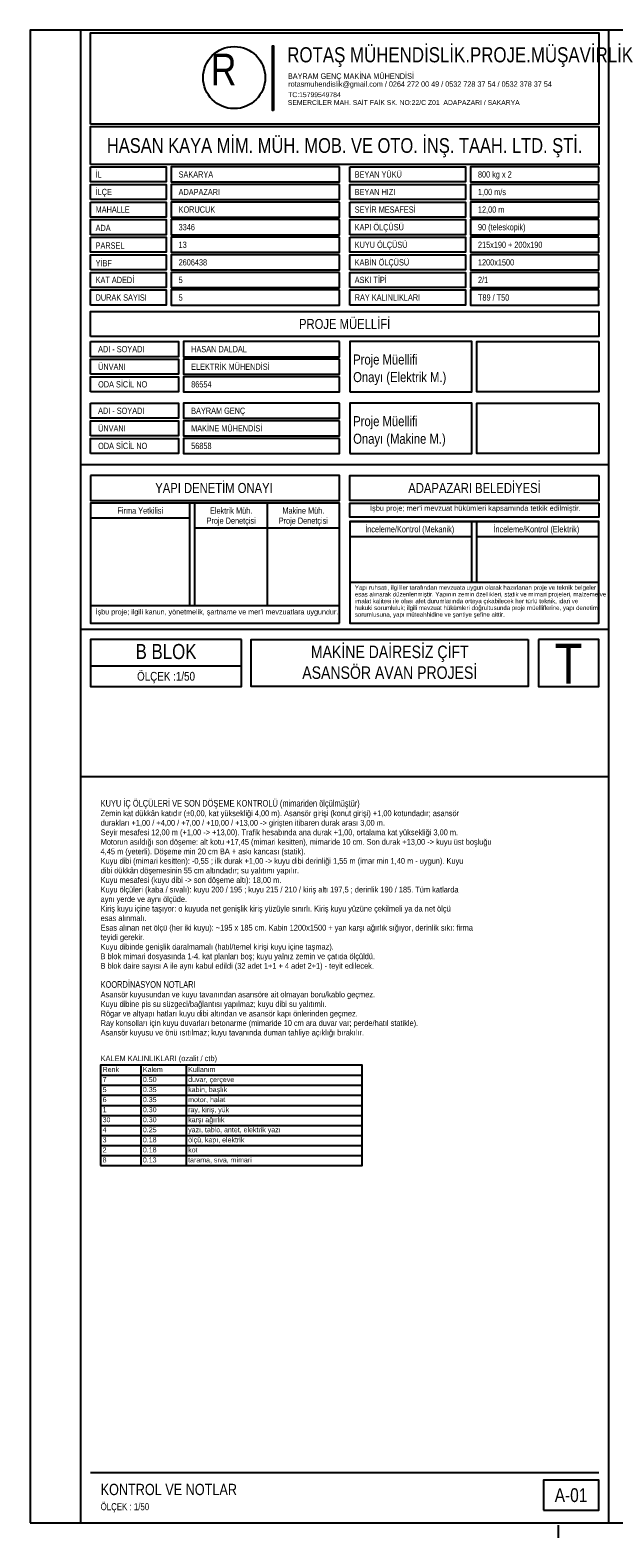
# Model space of a CAD drawing. Header units: centimetres. Extents: x 0 to 15545, y -30 to 2970.
# Tile 1 of 31: x 0 to 1160, y -30 to 2970. Entities that reach past the tile are written whole.
import ezdxf
from ezdxf.enums import TextEntityAlignment as Align

# ---------------------------------------------------------------- set-up
doc = ezdxf.new("R2010")
doc.units = ezdxf.units.CM
doc.linetypes.add('CENTER', pattern=[40, 25, -5, 5, -5])
for name, color, linetype in [('ASN-ANTET', 4, 'CONTINUOUS'), ('ASN-BASLIK', 5, 'CONTINUOUS'), ('ASN-CERCEVE', 7, 'CONTINUOUS'), ('ASN-EKSEN', 8, 'CENTER'), ('ASN-TABLO', 4, 'CONTINUOUS'), ('ASN-YAZI', 4, 'CONTINUOUS')]:
    doc.layers.add(name, color=color, linetype=linetype)
doc.styles.get("Standard").update_dxf_attribs({"font": 'arial.ttf', "width": 0.8})

msp = doc.modelspace()

# ---------------------------------------------------------------- linework, layer by layer
at = {"layer": 'ASN-ANTET'}
for p, q in [((1150, 2105), (100, 2105)), ((615, 2029), (120, 2029)), ((317.5, 1824.3), (317.5, 2029)), ((327.5, 1824.3), (327.5, 2029)), ((471.2, 2029), (471.2, 1824.3)), ((317.5, 1999), (120, 1999)), ((877.5, 1870.7), (877.5, 1992)), ((887.5, 1870.7), (887.5, 1992)), ((615, 1979), (327.5, 1979)), ((877.5, 1962), (635, 1962)), ((1130, 1962), (887.5, 1962)), ((1130, 1870.7), (635, 1870.7)), ((615, 1824.3), (120, 1824.3)), ((1150, 1777.2), (100, 1777.2)), ((420, 1704.3), (120, 1704.3)), ((120, 100), (1130, 100))]:
    msp.add_line(p, q, dxfattribs=at)
for points in [[(100, 1485), (1150, 1485), (1150, 2970), (100, 2970), (100, 1485)], [(120, 2783), (120, 2965), (1130, 2965), (1130, 2783), (120, 2783)], [(483.9, 2810), (481.7, 2810), (481.7, 2938.9), (483.9, 2938.9), (483.9, 2810)], [(120, 2703), (120, 2778), (1130, 2778), (1130, 2703), (120, 2703)], [(120, 2698), (270, 2698), (270, 2668), (120, 2668), (120, 2698)], [(615, 2698), (280, 2698), (280, 2668), (615, 2668), (615, 2698)], [(635, 2698), (865, 2698), (865, 2668), (635, 2668), (635, 2698)], [(1130, 2698), (875, 2698), (875, 2668), (1130, 2668), (1130, 2698)], [(120, 2633), (120, 2663), (270, 2663), (270, 2633), (120, 2633)], [(615, 2663), (280, 2663), (280, 2633), (615, 2633), (615, 2663)], [(635, 2633), (635, 2663), (865, 2663), (865, 2633), (635, 2633)], [(1130, 2663), (875, 2663), (875, 2633), (1130, 2633), (1130, 2663)], [(120, 2628), (270, 2628), (270, 2598), (120, 2598), (120, 2628)], [(615, 2628), (280, 2628), (280, 2598), (615, 2598), (615, 2628)], [(635, 2628), (865, 2628), (865, 2598), (635, 2598), (635, 2628)], [(1130, 2628), (875, 2628), (875, 2598), (1130, 2598), (1130, 2628)], [(120, 2563), (120, 2593), (270, 2593), (270, 2563), (120, 2563)], [(615, 2593), (280, 2593), (280, 2563), (615, 2563), (615, 2593)], [(635, 2563), (635, 2593), (865, 2593), (865, 2563), (635, 2563)], [(1130, 2593), (875, 2593), (875, 2563), (1130, 2563), (1130, 2593)], [(120, 2558), (270, 2558), (270, 2528), (120, 2528), (120, 2558)], [(615, 2558), (280, 2558), (280, 2528), (615, 2528), (615, 2558)], [(635, 2558), (865, 2558), (865, 2528), (635, 2528), (635, 2558)], [(1130, 2558), (875, 2558), (875, 2528), (1130, 2528), (1130, 2558)], [(120, 2493), (120, 2523), (270, 2523), (270, 2493), (120, 2493)], [(615, 2523), (280, 2523), (280, 2493), (615, 2493), (615, 2523)], [(635, 2493), (635, 2523), (865, 2523), (865, 2493), (635, 2493)], [(1130, 2523), (875, 2523), (875, 2493), (1130, 2493), (1130, 2523)], [(120, 2458), (120, 2488), (270, 2488), (270, 2458), (120, 2458)], [(615, 2488), (280, 2488), (280, 2458), (615, 2458), (615, 2488)], [(635, 2458), (635, 2488), (865, 2488), (865, 2458), (635, 2458)], [(1130, 2488), (875, 2488), (875, 2458), (1130, 2458), (1130, 2488)], [(120, 2423), (120, 2453), (270, 2453), (270, 2423), (120, 2423)], [(615, 2453), (280, 2453), (280, 2423), (615, 2423), (615, 2453)], [(635, 2423), (635, 2453), (865, 2453), (865, 2423), (635, 2423)], [(1130, 2453), (875, 2453), (875, 2423), (1130, 2423), (1130, 2453)], [(120, 2360.3), (120, 2410.3), (1130, 2410.3), (1130, 2360.3), (120, 2360.3)], [(120, 2350.3), (295, 2350.3), (295, 2320.3), (120, 2320.3), (120, 2350.3)], [(615, 2350.3), (305, 2350.3), (305, 2320.3), (615, 2320.3), (615, 2350.3)], [(635, 2250.3), (877.5, 2250.3), (877.5, 2350.3), (635, 2350.3), (635, 2250.3)], [(1130, 2350.3), (1130, 2250.3), (887.5, 2250.3), (887.5, 2350.3), (1130, 2350.3)], [(120, 2285.3), (120, 2315.3), (295, 2315.3), (295, 2285.3), (120, 2285.3)], [(615, 2315.3), (305, 2315.3), (305, 2285.3), (615, 2285.3), (615, 2315.3)], [(120, 2250.3), (120, 2280.3), (295, 2280.3), (295, 2250.3), (120, 2250.3)], [(615, 2280.3), (305, 2280.3), (305, 2250.3), (615, 2250.3), (615, 2280.3)], [(120, 2227.7), (295, 2227.7), (295, 2197.7), (120, 2197.7), (120, 2227.7)], [(615, 2227.7), (305, 2227.7), (305, 2197.7), (615, 2197.7), (615, 2227.7)], [(635, 2127.7), (877.5, 2127.7), (877.5, 2227.7), (635, 2227.7), (635, 2127.7)], [(1130, 2227.7), (1130, 2127.7), (887.5, 2127.7), (887.5, 2227.7), (1130, 2227.7)], [(120, 2162.7), (120, 2192.7), (295, 2192.7), (295, 2162.7), (120, 2162.7)], [(615, 2192.7), (305, 2192.7), (305, 2162.7), (615, 2162.7), (615, 2192.7)], [(120, 2127.7), (120, 2157.7), (295, 2157.7), (295, 2127.7), (120, 2127.7)], [(615, 2157.7), (305, 2157.7), (305, 2127.7), (615, 2127.7), (615, 2157.7)], [(120, 2084), (120, 2034), (615, 2034), (615, 2084), (120, 2084)], [(1130, 2084), (1130, 2034), (635, 2034), (635, 2084), (1130, 2084)], [(615, 1790), (615, 2029), (120, 2029), (120, 1790), (615, 1790)], [(1130, 2029), (1130, 2001.2), (635, 2001.2), (635, 2029), (1130, 2029)], [(635, 1992), (1130, 1992), (635, 1992), (635, 1790), (1130, 1790), (1130, 1992)], [(420, 1757.2), (120, 1757.2), (120, 1664.3), (420, 1664.3), (420, 1757.2)], [(990, 1757.2), (990, 1664.3), (439.5, 1664.3), (439.5, 1757.2), (990, 1757.2)], [(1010, 1757.2), (1010, 1664.3), (1130, 1664.3), (1130, 1757.2), (1010, 1757.2)]]:
    msp.add_lwpolyline(points, dxfattribs=at)
msp.add_lwpolyline([(1020, 25), (1130, 25), (1130, 85), (1020, 85)], close=True, dxfattribs=at)
msp.add_circle((405.4, 2875.6), 61.8, dxfattribs=at)
at = {"layer": 'ASN-CERCEVE'}
for p, q in [((1150, 0), (1150, 2970)), ((100, 1485), (1150, 1485))]:
    msp.add_line(p, q, dxfattribs=at)
for points in [[(0, 0), (15545, 0), (15545, 2970), (0, 2970)], [(100, 0), (15520, 0), (15520, 2970), (100, 2970)]]:
    msp.add_lwpolyline(points, close=True, dxfattribs=at)
at = {"layer": 'ASN-EKSEN'}
msp.add_line((1050, -30), (1050, -5), dxfattribs=at)
at = {"layer": 'ASN-TABLO'}
for p, q in [((220, 910.6), (220, 710.6)), ((310, 910.6), (310, 710.6)), ((140, 890.6), (660, 890.6)), ((140, 870.6), (660, 870.6)), ((140, 850.6), (660, 850.6)), ((140, 830.6), (660, 830.6)), ((140, 810.6), (660, 810.6)), ((140, 790.6), (660, 790.6)), ((140, 770.6), (660, 770.6)), ((140, 750.6), (660, 750.6)), ((140, 730.6), (660, 730.6))]:
    msp.add_line(p, q, dxfattribs=at)
msp.add_lwpolyline([(140, 710.6), (660, 710.6), (660, 910.6), (140, 910.6)], close=True, dxfattribs=at)

# ---------------------------------------------------------------- texts
at = {"layer": 'ASN-ANTET', "width": 0.8}
for s, height, p in [('ROTAŞ MÜHENDİSLİK.PROJE.MÜŞAVİRLİK', 30, (510.9, 2936)), ('R', 63, (359.1, 2923.3)), ('BAYRAM GENÇ MAKİNA MÜHENDİSİ', 11.26, (512.3, 2884.2)), ('rotasmuhendislik@gmail.com / 0264 272 00 49 / 0532 728 37 54 / 0532 378 37 54', 10.756, (512.9, 2868.1)), ('SEMERCİLER MAH. SAİT FAİK SK. NO:22/C Z01  ADAPAZARI / SAKARYA', 9.68, (512.1, 2830.8)), ('TC:15799549784', 9.68, (512.8, 2846.4)), ("İşbu proje; mer'i mevzuat hükümleri kapsamında tetkik edilmiştir.", 10.5, (675.5, 2024.1)), ('Yapı ruhsatı, ilgililer tarafından mevzuata uygun olarak hazırlanan proje ve teknik belgeler', 8.67, (645.3, 1865.2)), ('esas alınarak düzenlenmiştir. Yapının zemin özellikleri, statik ve mimari projeleri, malzeme ve', 8.67, (645.3, 1851.8)), ('imalat kalitesi ile olası afet durumlarında ortaya çıkabilecek her türlü teknik, idari ve', 8.67, (645.3, 1838.4)), ("İşbu proje; ilgili kanun, yönetmelik, şartname ve mer'i mevzuatlara uygundur.", 10.2, (130.3, 1817.6)), ('sorumlusuna, yapı müteahhidine ve şantiye şefine aittir.', 8.67, (645.3, 1811.5)), ('hukuki sorumluluk; ilgili mevzuat hükümleri doğrultusunda proje müelliflerine, yapı denetim', 8.67, (645.3, 1824.9))]:
    msp.add_text(s, height=height, dxfattribs=at).set_placement(p, align=Align.TOP_LEFT)
for s, height, p in [('HASAN KAYA MİM. MÜH. MOB. VE OTO. İNŞ. TAAH. LTD. ŞTİ.', 29.271, (625, 2740.5)), ('PROJE MÜELLİFİ', 20, (625, 2385.3)), ('YAPI DENETİM ONAYI', 20, (365.3, 2059)), ('ADAPAZARI BELEDİYESİ', 20, (883.1, 2059)), ('Firma Yetkilisi', 12.5, (218.8, 2014)), ('Elektrik Müh.', 12.5, (399.4, 2014)), ('Makine Müh.', 12.5, (542.9, 2014)), ('Proje Denetçisi', 12.5, (399.4, 1994)), ('Proje Denetçisi', 12.5, (542.9, 1994)), ('İnceleme/Kontrol (Mekanik)', 12.5, (754.4, 1977)), ('İnceleme/Kontrol (Elektrik)', 12.5, (1006.1, 1977)), ('B BLOK', 30, (270, 1733.6)), ('MAKİNE DAİRESİZ ÇİFT', 25, (714.7, 1732.9)), ('T', 80, (1070, 1709.4)), ('ASANSÖR AVAN PROJESİ', 25, (714.7, 1691.6)), ('ÖLÇEK :1/50', 17.5, (270, 1684.3)), ('A-01', 27.5, (1075, 55))]:
    msp.add_text(s, height=height, dxfattribs=at).set_placement(p, align=Align.MIDDLE_CENTER)
for s, p in [('İL', (130, 2683)), ('SAKARYA', (295, 2683)), ('BEYAN YÜKÜ', (645, 2683)), ('800 kg x 2', (890, 2683)), ('İLÇE', (130, 2648)), ('ADAPAZARI', (295, 2648)), ('BEYAN HIZI', (645, 2648)), ('1,00 m/s', (890, 2648)), ('MAHALLE', (130, 2613)), ('KORUCUK', (295, 2613)), ('SEYİR MESAFESİ', (645, 2613)), ('12,00 m', (890, 2613)), ('ADA', (130, 2576.4)), ('3346', (295, 2578)), ('KAPI ÖLÇÜSÜ', (645, 2578)), ('90 (teleskopik)', (890, 2578)), ('KUYU ÖLÇÜSÜ', (645, 2543)), ('PARSEL', (130, 2541.4)), ('13', (295, 2543)), ('215x190 + 200x190', (890, 2543)), ('YİBF', (130, 2506.4)), ('2606438', (295, 2508)), ('KABİN ÖLÇÜSÜ', (645, 2508)), ('1200x1500', (890, 2508)), ('KAT ADEDİ', (130, 2473)), ('5', (295, 2473)), ('ASKI TİPİ', (645, 2473)), ('2/1', (890, 2473)), ('DURAK SAYISI', (130, 2438)), ('5', (295, 2438)), ('RAY KALINLIKLARI', (645, 2438.2)), ('T89 / T50', (890, 2438)), ('ADI - SOYADI', (135, 2335.3)), ('HASAN DALDAL', (320, 2335.3)), ('ÜNVANI', (135, 2300.3)), ('ELEKTRİK MÜHENDİSİ', (320, 2300.3)), ('ODA SİCİL NO', (135, 2265.3)), ('86554', (320, 2265.3)), ('ADI - SOYADI', (135, 2212.7)), ('BAYRAM GENÇ', (320, 2212.7)), ('ÜNVANI', (135, 2177.7)), ('MAKİNE MÜHENDİSİ', (320, 2177.7)), ('ODA SİCİL NO', (135, 2142.7)), ('56858', (320, 2142.7))]:
    msp.add_text(s, height=12.5, dxfattribs=at).set_placement(p, align=Align.MIDDLE_LEFT)
for s, p in [('Proje Müellifi', (642, 2298.7)), ('Onayı (Elektrik M.)', (642, 2263.7)), ('Proje Müellifi', (642, 2176)), ('Onayı (Makine M.)', (642, 2141))]:
    msp.add_text(s, height=20, dxfattribs=at).set_placement(p, align=Align.BOTTOM_LEFT)
msp.add_text('ÖLÇEK : 1/50', height=14, dxfattribs=at).set_placement((140, 25))
at = {"layer": 'ASN-BASLIK', "width": 0.8}
for s, height, p in [('KUYU İÇ ÖLÇÜLERİ VE SON DÖŞEME KONTROLÜ (mimariden ölçülmüştür)', 13.225, (140, 1425)), ('KOORDİNASYON NOTLARI', 13.225, (140, 1064.5)), ('KALEM KALINLIKLARI (ozalit / ctb)', 11, (140, 918.6)), ('Renk', 10, (144, 897)), ('Kalem', 10, (224, 897)), ('Kullanım', 10, (314, 897)), ('KONTROL VE NOTLAR', 22.5, (140, 55))]:
    msp.add_text(s, height=height, dxfattribs=at).set_placement(p)
at = {"layer": 'ASN-TABLO', "width": 0.8}
for s, p in [('7', (144, 877)), ('0.50', (224, 877)), ('duvar, çerçeve', (314, 877)), ('5', (144, 857)), ('6', (144, 837)), ('0.35', (224, 857)), ('0.35', (224, 837)), ('kabin, başlık', (314, 857)), ('motor, halat', (314, 837)), ('1', (144, 817)), ('0.30', (224, 817)), ('ray, kiriş, yük', (314, 817)), ('4', (144, 777)), ('30', (144, 797)), ('0.30', (224, 797)), ('0.25', (224, 777)), ('yazı, tablo, antet, elektrik yazı', (314, 777)), ('karşı ağırlık', (314, 797)), ('3', (144, 757)), ('0.18', (224, 757)), ('ölçü, kapı, elektrik', (314, 757)), ('2', (144, 737)), ('8', (144, 717)), ('0.18', (224, 737)), ('0.13', (224, 717)), ('tarama, sıva, mimari', (314, 717)), ('kot', (314, 737))]:
    msp.add_text(s, height=10, dxfattribs=at).set_placement(p)
at = {"layer": 'ASN-YAZI', "width": 0.8}
for s, p in [('Zemin kat dükkân katıdır (%%p0,00, kat yüksekliği 4,00 m). Asansör girişi (konut girişi) +1,00 kotundadır; asansör', (140, 1406)), ('Seyir mesafesi 12,00 m (+1,00 -> +13,00). Trafik hesabında ana durak +1,00, ortalama kat yüksekliği 3,00 m.', (140, 1368.1)), ('durakları +1,00 / +4,00 / +7,00 / +10,00 / +13,00 -> girişten itibaren durak arası 3,00 m.', (140, 1387)), ('Motorun asıldığı son döşeme: alt kotu +17,45 (mimari kesitten), mimaride 10 cm. Son durak +13,00 -> kuyu üst boşluğu', (140, 1349.1)), ('4,45 m (yeterli). Döşeme min 20 cm BA + askı kancası (statik).', (140, 1330.1)), ('Kuyu dibi (mimari kesitten): -0,55 ; ilk durak +1,00 -> kuyu dibi derinliği 1,55 m (imar min 1,40 m - uygun). Kuyu', (140, 1311.2)), ('dibi dükkân döşemesinin 55 cm altındadır; su yalıtımı yapılır.', (140, 1292.2)), ('Kuyu mesafesi (kuyu dibi -> son döşeme altı): 18,00 m.', (140, 1273.2)), ('Kuyu ölçüleri (kaba / sıvalı): kuyu 200 / 195 ; kuyu 215 / 210 / kiriş altı 197,5 ; derinlik 190 / 185. Tüm katlarda', (140, 1254.2)), ('aynı yerde ve aynı ölçüde.', (140, 1235.2)), ('Kiriş kuyu içine taşıyor: o kuyuda net genişlik kiriş yüzüyle sınırlı. Kiriş kuyu yüzüne çekilmeli ya da net ölçü', (140, 1216.3)), ('esas alınmalı.', (140, 1197.3)), ('teyidi gerekir.', (140, 1159.3)), ('Esas alınan net ölçü (her iki kuyu): ~195 x 185 cm. Kabin 1200x1500 + yan karşı ağırlık sığıyor, derinlik sıkı: firma', (140, 1178.3)), ('Kuyu dibinde genişlik daralmamalı (hatıl/temel kirişi kuyu içine taşmaz).', (140, 1140.4)), ('B blok mimari dosyasında 1-4. kat planları boş; kuyu yalnız zemin ve çatıda ölçüldü.', (140, 1121.4)), ('B blok daire sayısı A ile aynı kabul edildi (32 adet 1+1 + 4 adet 2+1) - teyit edilecek.', (140, 1102.4)), ('Asansör kuyusundan ve kuyu tavanından asansöre ait olmayan boru/kablo geçmez.', (140, 1045.5)), ('Kuyu dibine pis su süzgeci/bağlantısı yapılmaz; kuyu dibi su yalıtımlı.', (140, 1026.5)), ('Rögar ve altyapı hatları kuyu dibi altından ve asansör kapı önlerinden geçmez.', (140, 1007.5)), ('Ray konsolları için kuyu duvarları betonarme (mimaride 10 cm ara duvar var; perde/hatıl statikle).', (140, 988.6)), ('Asansör kuyusu ve önü ısıtılmaz; kuyu tavanında duman tahliye açıklığı bırakılır.', (140, 969.6))]:
    msp.add_text(s, height=11.5, dxfattribs=at).set_placement(p)

doc.saveas('drawing.dxf')
